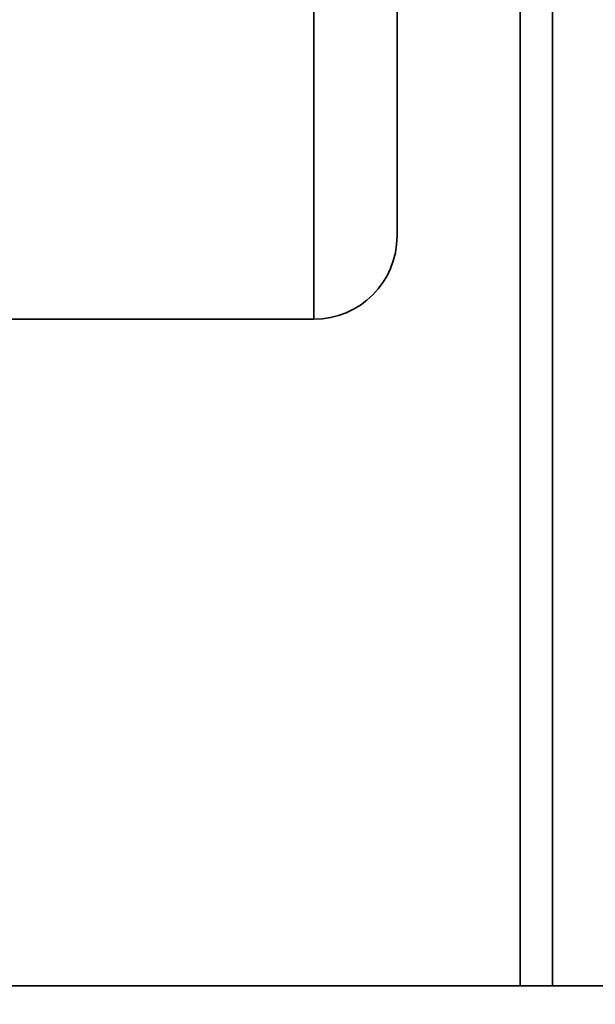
# Model space of a CAD drawing. Header units: millimetres. Extents: x 42175 to 97175, y 10092 to 468192.
# Tile 178 of 235: x 79402 to 79454, y 24816 to 24905. Entities that reach past the tile are written whole.
import ezdxf

# ---------------------------------------------------------------- set-up
doc = ezdxf.new("R2010")
doc.units = ezdxf.units.MM
doc.header["$XCLIPFRAME"] = 2
for name, color, linetype in [('AHU03-3-68635OBJ', 8, 'Continuous'), ('EC-MTR_250-0_7OBJ', 8, 'Continuous'), ('Impeller', 8, 'Continuous')]:
    doc.layers.add(name, color=color, linetype=linetype)
picture_1 = doc.add_image_def('image3.bmp', size_in_pixel=(1540, 807))

msp = doc.modelspace()

# ---------------------------------------------------------------- linework, layer by layer
at = {"layer": 'AHU03-3-68635OBJ', "color": 8, "linetype": 'Continuous', "lineweight": 35, "ltscale": 100}
msp.add_line((79582.309, 24817.69), (79352.839, 24817.69), dxfattribs=at)
at = {"layer": 'EC-MTR_250-0_7OBJ', "color": 8, "linetype": 'Continuous', "lineweight": 35, "ltscale": 100}
for p, q in [((79428.339, 24979.54), (79428.339, 24877.84)), ((79435.839, 24914.69), (79435.839, 24885.34)), ((79369.839, 24877.84), (79428.339, 24877.84))]:
    msp.add_line(p, q, dxfattribs=at)
msp.add_arc((79428.339, 24885.34), 7.5, 270, 0, dxfattribs=at)
at = {"layer": 'Impeller', "color": 8, "linetype": 'Continuous', "lineweight": 35, "ltscale": 100}
for p, q in [((79446.957, 25039.69), (79446.957, 24817.69)), ((79449.872, 25039.69), (79449.872, 24817.69))]:
    msp.add_line(p, q, dxfattribs=at)

# ---------------------------------------------------------------- pictures from other files: only their frames are drawn
at = {"color": 8, "lineweight": 13}
image = msp.add_image(picture_1, insert=(78690, 24419.733), size_in_units=(1860, 974.456), dxfattribs=at)
image.set_boundary_path([(-0.5, -0.5), (1539.5, 806.5)])

doc.saveas('drawing.dxf')
